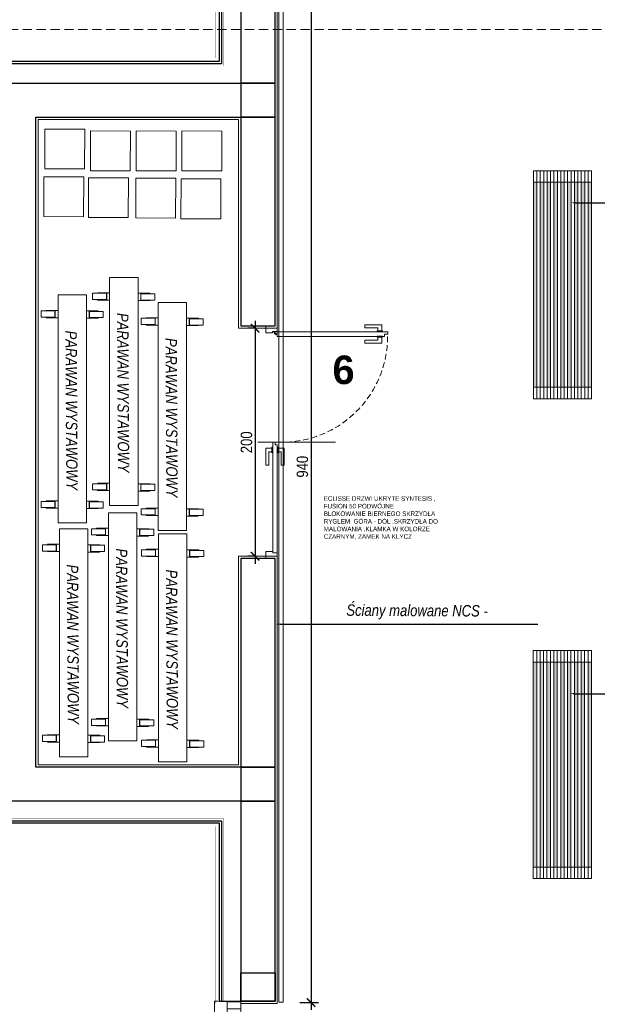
# Model space of a CAD drawing. Header units: millimetres. Extents: x -9038497 to 54128, y -10570064 to 59476.
# Tile 32 of 135: x 30305 to 30812, y 24133 to 24996. Entities that reach past the tile are written whole.
import ezdxf
from ezdxf import colors
from ezdxf.entities.mleader import LeaderData, LeaderLine
from ezdxf.math import Vec2, Vec3

# ---------------------------------------------------------------- set-up
doc = ezdxf.new("R2010")
doc.units = ezdxf.units.MM
doc.header["$LTSCALE"] = 0.8
doc.header["$PDMODE"] = 2
doc.linetypes.add('DASHED', pattern=[19.05, 12.7, -6.35])
doc.linetypes.add('DASHED2', pattern=[9.525, 6.35, -3.175])
for name, color, linetype, lineweight in [('0 proj_meble 25', 42, 'Continuous', 25), ('0 proj_okna', 4, 'Continuous', 0), ('0 proj_symbole elektryczne', 150, 'Continuous', 25), ('0 proj_widok widok widok', 7, 'Continuous', 0), ('ocieplenie', 214, 'Continuous', 13), ('OPIS', 122, 'Continuous', 18), ('SCIANY', 1, 'Continuous', 30), ('tynk', 252, 'Continuous', 5)]:
    doc.layers.add(name, color=color, linetype=linetype, lineweight=lineweight)
doc.layers.add('STOLARKA', color=4, linetype='Continuous')
doc.styles.add('ARIAL_CE', font='arial.ttf', dxfattribs={"height": 15})
doc.styles.get("Standard").update_dxf_attribs({"font": 'g12f13.shx', "width": 0.8, "height": 10})
doc.styles.add('WYMIAR-20', font='ARIALN.TTF', dxfattribs={"height": 4})
doc.styles.add('WYMIAR-50', font='ARIALN.TTF', dxfattribs={"height": 10})
doc.dimstyles.new('SKALA-50', dxfattribs={"dimscale": 5, "dimtxt": 10, "dimasz": 1.5, "dimexe": 1.3, "dimexo": 1.3, "dimgap": 0.5, "dimtad": 1, "dimdec": 1, "dimrnd": 0.5, "dimdsep": 46, "dimtxsty": 'WYMIAR-50', "dimblk": 'ARCHTICK', "dimcen": 1.5, "dimdle": 1.3, "dimadec": 0, "dimazin": 0, "dimtfac": 1, "dimtdec": 1, "dimtix": 1, "dimtmove": 2, "dimatfit": 3, "dimfxl": 2, "dimfxlon": 1, "dimtolj": 1, "dimarcsym": 0})

# ---------------------------------------------------------------- blocks, each defined once
blk = doc.blocks.new('G$C0CCF9696')
at = {"layer": 'STOLARKA', "color": 5, "lineweight": 0}
blk.add_line((100, 30), (0, 30), dxfattribs=at)
for points in [[(68, 59.5), (68, 53.5), (56, 53.5), (56, 59.5)], [(68, 59.5), (68, 53.5), (56, 53.5), (56, 59.5)], [(68, 53.5), (68, 6.5), (56, 6.5), (56, 53.5)], [(68, 53.5), (68, 6.5), (56, 6.5), (56, 53.5)], [(68, 0.5), (68, 6.5), (56, 6.5), (56, 0.5)]]:
    blk.add_lwpolyline(points, close=True, dxfattribs=at)
blk.add_lwpolyline([(76, 0), (79, 0), (79, 60), (76, 60)], dxfattribs=at)
blk.add_lwpolyline([(76, 0), (79, 0), (79, 60), (76, 60)], dxfattribs=at)
blk = doc.blocks.new('_ArchTick')
at = {"color": 0, "linetype": 'ByBlock', "const_width": 0.15}
blk.add_lwpolyline([(-0.5, -0.5), (0.5, 0.5)], dxfattribs=at)
blk = doc.blocks.new('*D2558')
at = {"layer": '0 proj_widok widok widok', "color": 0, "lineweight": -2, "ltscale": 0.8, "transparency": 16777216}
for p, q in [((30511.46, 24732.1), (30511.46, 24519.1)), ((30511.46, 24725.6), (30504.96, 24725.6)), ((30511.46, 24525.6), (30504.96, 24525.6))]:
    blk.add_line(p, q, dxfattribs=at)
at = {"layer": 'Defpoints', "color": 0, "lineweight": 0, "ltscale": 0.8, "transparency": 16777216}
for p in [(30512.81, 24725.6), (30511.46, 24525.6), (30512.81, 24525.6)]:
    blk.add_point(p, dxfattribs=at)
at = {"layer": '0 proj_widok widok widok', "color": 0, "lineweight": -2, "ltscale": 0.8, "transparency": 16777216, "xscale": 7.5, "yscale": 7.5, "zscale": 7.5}
for p, rotation in [((30511.46, 24725.6), 90), ((30511.46, 24525.6), 270)]:
    blk.add_blockref('_ArchTick', p, dxfattribs=dict(at, rotation=rotation))
at = {"layer": '0 proj_widok widok widok', "color": 0, "lineweight": 0, "ltscale": 0.8, "transparency": 16777216, "insert": (30503.86, 24625.6), "char_height": 10, "attachment_point": 5, "rotation": 90, "style": 'WYMIAR-50'}
blk.add_mtext('\\A1;200', dxfattribs=at)
blk = doc.blocks.new('klamka1 rz')
at = {"layer": '0 proj_okna', "lineweight": 0}
for p, q in [((4646.6, 29464.58), (4641.7, 29464.58)), ((4641.7, 29463.88), (4641.7, 29464.58)), ((4641.7, 29463.88), (4646.6, 29463.88)), ((4642.4, 29458.58), (4642.4, 29463.88)), ((4645.9, 29461.08), (4645.9, 29463.88)), ((4657.4, 29461.08), (4645.9, 29461.08)), ((4646.6, 29463.88), (4646.6, 29464.58)), ((4657.4, 29458.58), (4657.4, 29461.08)), ((4642.4, 29458.58), (4657.4, 29458.58))]:
    blk.add_line(p, q, dxfattribs=at)
blk = doc.blocks.new('*D2420')
at = {"layer": '0 proj_widok widok widok', "color": 0, "lineweight": -2, "ltscale": 0.8, "transparency": 16777216}
for p, q in [((30550.55, 25074.17), (30567.05, 25074.17)), ((30560.55, 25080.67), (30560.55, 24127.67)), ((30550.55, 24134.17), (30567.05, 24134.17))]:
    blk.add_line(p, q, dxfattribs=at)
at = {"layer": 'Defpoints', "color": 0, "lineweight": 0, "ltscale": 0.8, "transparency": 16777216}
for p in [(30540.04, 25074.17), (30540.04, 24134.17), (30560.55, 24134.17)]:
    blk.add_point(p, dxfattribs=at)
at = {"layer": '0 proj_widok widok widok', "color": 0, "lineweight": -2, "ltscale": 0.8, "transparency": 16777216, "xscale": 7.5, "yscale": 7.5, "zscale": 7.5}
for p, rotation in [((30560.55, 25074.17), 90), ((30560.55, 24134.17), 270)]:
    blk.add_blockref('_ArchTick', p, dxfattribs=dict(at, rotation=rotation))
at = {"layer": '0 proj_widok widok widok', "color": 0, "lineweight": 0, "ltscale": 0.8, "transparency": 16777216, "insert": (30552.95, 24604.17), "char_height": 10, "attachment_point": 5, "rotation": 90, "style": 'WYMIAR-50'}
blk.add_mtext('\\A1;940', dxfattribs=at)

msp = doc.modelspace()

# ---------------------------------------------------------------- hatches: boundary and pattern name
at = {"layer": '0 proj_widok widok widok', "lineweight": 0, "true_color": 0xf8991e, "transparency": 33554687}
h = msp.add_hatch(color=30, dxfattribs=at)
h.dxf.hatch_style = 1
h.paths.add_polyline_path([(30803.72, 24673.84), (30806.72, 24673.84), (30806.72, 24853.84), (30803.72, 24853.84)])
h.paths.add_polyline_path([(30800.72, 24853.84), (30797.72, 24853.84), (30797.72, 24673.84), (30800.72, 24673.84)])
h.paths.add_polyline_path([(30794.72, 24853.84), (30791.72, 24853.84), (30791.72, 24673.84), (30794.72, 24673.84)])
h.paths.add_polyline_path([(30785.72, 24673.84), (30788.72, 24673.84), (30788.72, 24853.84), (30785.72, 24853.84)])
h.paths.add_polyline_path([(30779.72, 24673.84), (30782.72, 24673.84), (30782.72, 24853.84), (30779.72, 24853.84)])
h.paths.add_polyline_path([(30776.72, 24853.84), (30773.72, 24853.84), (30773.72, 24673.84), (30776.72, 24673.84)])
h.paths.add_polyline_path([(30770.72, 24853.84), (30767.72, 24853.84), (30767.72, 24673.84), (30770.72, 24673.84)])
h.paths.add_polyline_path([(30761.72, 24673.84), (30764.72, 24673.84), (30764.72, 24853.84), (30761.72, 24853.84)])
h.paths.add_polyline_path([(30758.72, 24853.84), (30755.72, 24853.84), (30755.72, 24673.84), (30758.72, 24673.84)])
h = msp.add_hatch(color=30, dxfattribs=at)
h.dxf.hatch_style = 1
h.paths.add_polyline_path([(30803.6, 24252.84), (30806.6, 24252.84), (30806.6, 24432.84), (30803.6, 24432.84)])
h.paths.add_polyline_path([(30800.6, 24432.84), (30797.6, 24432.84), (30797.6, 24252.84), (30800.6, 24252.84)])
h.paths.add_polyline_path([(30794.6, 24432.84), (30791.6, 24432.84), (30791.6, 24252.84), (30794.6, 24252.84)])
h.paths.add_polyline_path([(30785.6, 24252.84), (30788.6, 24252.84), (30788.6, 24432.84), (30785.6, 24432.84)])
h.paths.add_polyline_path([(30779.6, 24252.84), (30782.6, 24252.84), (30782.6, 24432.84), (30779.6, 24432.84)])
h.paths.add_polyline_path([(30776.6, 24432.84), (30773.6, 24432.84), (30773.6, 24252.84), (30776.6, 24252.84)])
h.paths.add_polyline_path([(30770.6, 24432.84), (30767.6, 24432.84), (30767.6, 24252.84), (30770.6, 24252.84)])
h.paths.add_polyline_path([(30761.6, 24252.84), (30764.6, 24252.84), (30764.6, 24432.84), (30761.6, 24432.84)])
h.paths.add_polyline_path([(30758.6, 24432.84), (30755.6, 24432.84), (30755.6, 24252.84), (30758.6, 24252.84)])

# ---------------------------------------------------------------- linework, layer by layer
at = {"layer": '0 proj_meble 25', "lineweight": 18}
for p, q in [((30326.8, 24865.41), (30326.87, 24900.41)), ((30326.87, 24900.41), (30361.87, 24900.34)), ((30361.87, 24900.34), (30361.8, 24865.34)), ((30366.9, 24863.67), (30366.98, 24898.67)), ((30366.98, 24898.67), (30401.98, 24898.59)), ((30401.98, 24898.59), (30401.9, 24863.59)), ((30407.01, 24863.67), (30407.09, 24898.67)), ((30407.09, 24898.67), (30442.09, 24898.59)), ((30442.09, 24898.59), (30442.01, 24863.59)), ((30447.11, 24863.67), (30447.19, 24898.67)), ((30447.19, 24898.67), (30482.19, 24898.59)), ((30482.19, 24898.59), (30482.11, 24863.59)), ((30361.8, 24865.34), (30326.8, 24865.41)), ((30325.92, 24823.59), (30326, 24858.59)), ((30326, 24858.59), (30361, 24858.51)), ((30361, 24858.51), (30360.92, 24823.51)), ((30365.16, 24822.71), (30365.24, 24857.71)), ((30365.24, 24857.71), (30400.24, 24857.64)), ((30401.9, 24863.59), (30366.9, 24863.67)), ((30400.24, 24857.64), (30400.16, 24822.64)), ((30406.63, 24822.37), (30406.71, 24857.37)), ((30406.71, 24857.37), (30441.71, 24857.29)), ((30442.01, 24863.59), (30407.01, 24863.67)), ((30441.71, 24857.29), (30441.63, 24822.29)), ((30446.36, 24821.67), (30446.44, 24856.67)), ((30446.44, 24856.67), (30481.44, 24856.59)), ((30482.11, 24863.59), (30447.11, 24863.67)), ((30481.44, 24856.59), (30481.36, 24821.59)), ((30755.72, 24863.84), (30806.72, 24863.84)), ((30755.72, 24863.84), (30755.72, 24663.84)), ((30758.72, 24863.84), (30758.72, 24663.84)), ((30761.72, 24863.84), (30761.72, 24663.84)), ((30764.72, 24863.84), (30764.72, 24663.84)), ((30767.72, 24863.84), (30767.72, 24663.84)), ((30770.72, 24863.84), (30770.72, 24663.84)), ((30773.72, 24863.84), (30773.72, 24663.84)), ((30776.72, 24863.84), (30776.72, 24663.84)), ((30779.72, 24863.84), (30779.72, 24663.84)), ((30782.72, 24863.84), (30782.72, 24663.84)), ((30785.72, 24863.84), (30785.72, 24663.84)), ((30788.72, 24863.84), (30788.72, 24663.84)), ((30791.72, 24863.84), (30791.72, 24663.84)), ((30794.72, 24863.84), (30794.72, 24663.84)), ((30797.72, 24863.84), (30797.72, 24663.84)), ((30800.72, 24863.84), (30800.72, 24663.84)), ((30803.72, 24863.84), (30803.72, 24663.84)), ((30806.72, 24863.84), (30806.72, 24663.84)), ((30755.72, 24853.84), (30806.72, 24853.84)), ((30360.92, 24823.51), (30325.92, 24823.59)), ((30400.16, 24822.64), (30365.16, 24822.71)), ((30441.63, 24822.29), (30406.63, 24822.37)), ((30481.36, 24821.59), (30446.36, 24821.67)), ((30806.72, 24673.84), (30755.72, 24673.84)), ((30806.72, 24663.84), (30755.72, 24663.84)), ((30755.6, 24442.84), (30806.6, 24442.84)), ((30755.6, 24442.84), (30755.6, 24242.84)), ((30758.6, 24442.84), (30758.6, 24242.84)), ((30761.6, 24442.84), (30761.6, 24242.84)), ((30764.6, 24442.84), (30764.6, 24242.84)), ((30767.6, 24442.84), (30767.6, 24242.84)), ((30770.6, 24442.84), (30770.6, 24242.84)), ((30773.6, 24442.84), (30773.6, 24242.84)), ((30776.6, 24442.84), (30776.6, 24242.84)), ((30779.6, 24442.84), (30779.6, 24242.84)), ((30782.6, 24442.84), (30782.6, 24242.84)), ((30785.6, 24442.84), (30785.6, 24242.84)), ((30788.6, 24442.84), (30788.6, 24242.84)), ((30791.6, 24442.84), (30791.6, 24242.84)), ((30794.6, 24442.84), (30794.6, 24242.84)), ((30797.6, 24442.84), (30797.6, 24242.84)), ((30800.6, 24442.84), (30800.6, 24242.84)), ((30803.6, 24442.84), (30803.6, 24242.84)), ((30806.6, 24442.84), (30806.6, 24242.84)), ((30755.6, 24432.84), (30806.6, 24432.84)), ((30806.6, 24252.84), (30755.6, 24252.84)), ((30806.6, 24242.84), (30755.6, 24242.84))]:
    msp.add_line(p, q, dxfattribs=at)
at = {"layer": '0 proj_okna', "lineweight": 0}
for p, q in [((30520.72, 24721.67), (30520.72, 24727.68)), ((30530.72, 24722.67), (30530.72, 24730.67)), ((30530.72, 24725.67), (30520.72, 24725.67)), ((30526.72, 24721.67), (30520.72, 24721.67)), ((30530.72, 24722.67), (30526.72, 24722.67)), ((30526.72, 24722.67), (30526.72, 24721.67)), ((30530.78, 24718.54), (30530.78, 24722.54)), ((30530.78, 24722.54), (30627.78, 24722.54)), ((30530.78, 24718.54), (30624.98, 24718.54)), ((30627.78, 24720.56), (30624.98, 24720.56)), ((30624.98, 24720.56), (30624.98, 24718.54)), ((30627.78, 24720.56), (30627.78, 24722.54)), ((30581.94, 24625.76), (30513.88, 24625.76)), ((30526.84, 24625.76), (30528.93, 24625.76)), ((30526.84, 24528.76), (30526.84, 24625.76)), ((30528.93, 24625.76), (30528.93, 24623.36)), ((30528.93, 24623.36), (30530.84, 24623.36)), ((30530.84, 24528.76), (30530.84, 24623.36)), ((30520.86, 24529.73), (30520.86, 24523.68)), ((30526.86, 24529.73), (30520.86, 24529.73)), ((30526.84, 24528.76), (30530.84, 24528.76)), ((30526.86, 24528.73), (30526.86, 24529.73)), ((30530.86, 24528.73), (30526.86, 24528.73)), ((30530.86, 24528.73), (30530.86, 24520.73)), ((30530.86, 24525.73), (30520.86, 24525.73)), ((30530.86, 24525.73), (30520.86, 24525.73))]:
    msp.add_line(p, q, dxfattribs=at)
for radius in [2.71, 2]:
    msp.add_arc((30530.72, 24722.67), radius, 180, 270, dxfattribs=at)
at = {"layer": '0 proj_okna', "linetype": 'DASHED2', "lineweight": 0}
msp.add_arc((30534.88, 24718.41), 92.79, 267.44988, 0.08139, dxfattribs=at)
at = {"layer": '0 proj_widok widok widok', "lineweight": 0}
for p, q in [((30532.15, 25074.21), (30532.15, 24134.67)), ((30536.15, 24134.63), (30536.15, 25074.21)), ((30383.77, 24770.28), (30408.77, 24770.28)), ((30383.77, 24570.28), (30383.77, 24770.28)), ((30408.77, 24770.28), (30408.77, 24570.28)), ((30338.49, 24754.82), (30363.49, 24754.82)), ((30338.49, 24554.82), (30338.49, 24754.82)), ((30363.49, 24754.82), (30363.49, 24554.82)), ((30381.03, 24756.33), (30368.86, 24756.33)), ((30368.86, 24756.33), (30368.86, 24750.86)), ((30373.33, 24756.41), (30373.33, 24756.81)), ((30373.33, 24756.81), (30383.77, 24756.81)), ((30381.24, 24756.41), (30373.33, 24756.41)), ((30381.03, 24750.86), (30381.03, 24756.33)), ((30381.24, 24750.74), (30381.24, 24756.41)), ((30419.08, 24756.36), (30408.77, 24756.36)), ((30419.1, 24755.99), (30411.05, 24755.99)), ((30411.05, 24755.99), (30411.05, 24750.32)), ((30423.44, 24755.87), (30411.27, 24755.87)), ((30411.27, 24755.87), (30411.27, 24750.4)), ((30419.08, 24755.99), (30419.08, 24756.36)), ((30423.44, 24750.4), (30423.44, 24755.87)), ((30368.86, 24750.86), (30381.03, 24750.86)), ((30373.19, 24750.74), (30381.24, 24750.74)), ((30373.21, 24750.74), (30373.21, 24750.37)), ((30373.21, 24750.37), (30383.77, 24750.37)), ((30418.96, 24749.93), (30408.77, 24749.93)), ((30411.05, 24750.32), (30418.96, 24750.32)), ((30411.27, 24750.4), (30423.44, 24750.4)), ((30418.96, 24750.32), (30418.96, 24749.93)), ((30426.32, 24748.33), (30451.32, 24748.33)), ((30426.32, 24548.33), (30426.32, 24748.33)), ((30451.32, 24748.33), (30451.32, 24548.33)), ((30335.74, 24740.87), (30323.58, 24740.87)), ((30323.58, 24740.87), (30323.58, 24735.4)), ((30328.05, 24740.96), (30328.05, 24741.35)), ((30328.05, 24741.35), (30338.49, 24741.35)), ((30335.96, 24740.96), (30328.05, 24740.96)), ((30335.74, 24735.4), (30335.74, 24740.87)), ((30335.96, 24735.28), (30335.96, 24740.96)), ((30373.8, 24740.91), (30363.49, 24740.91)), ((30373.82, 24740.53), (30365.77, 24740.53)), ((30365.77, 24740.53), (30365.77, 24734.86)), ((30378.15, 24740.41), (30365.99, 24740.41)), ((30365.99, 24740.41), (30365.99, 24734.95)), ((30373.8, 24740.53), (30373.8, 24740.91)), ((30378.15, 24734.95), (30378.15, 24740.41)), ((30323.58, 24735.4), (30335.74, 24735.4)), ((30327.91, 24735.28), (30335.96, 24735.28)), ((30327.93, 24735.28), (30327.93, 24734.91)), ((30327.93, 24734.91), (30338.49, 24734.91)), ((30373.68, 24734.47), (30363.49, 24734.47)), ((30365.77, 24734.86), (30373.68, 24734.86)), ((30365.99, 24734.95), (30378.15, 24734.95)), ((30373.68, 24734.86), (30373.68, 24734.47)), ((30423.57, 24734.38), (30411.4, 24734.38)), ((30411.4, 24734.38), (30411.4, 24728.91)), ((30411.4, 24728.91), (30423.57, 24728.91)), ((30415.74, 24728.8), (30423.79, 24728.8)), ((30415.75, 24728.79), (30415.75, 24728.42)), ((30415.75, 24728.42), (30426.32, 24728.42)), ((30415.87, 24734.47), (30415.87, 24734.86)), ((30415.87, 24734.86), (30426.32, 24734.86)), ((30423.79, 24734.47), (30415.87, 24734.47)), ((30423.57, 24728.91), (30423.57, 24734.38)), ((30423.79, 24728.8), (30423.79, 24734.47)), ((30461.62, 24734.42), (30451.32, 24734.42)), ((30461.51, 24727.98), (30451.32, 24727.98)), ((30461.64, 24734.04), (30453.59, 24734.04)), ((30453.59, 24734.04), (30453.59, 24728.37)), ((30453.59, 24728.37), (30461.51, 24728.37)), ((30465.98, 24733.93), (30453.81, 24733.93)), ((30453.81, 24733.93), (30453.81, 24728.46)), ((30453.81, 24728.46), (30465.98, 24728.46)), ((30461.51, 24728.37), (30461.51, 24727.98)), ((30461.62, 24734.05), (30461.62, 24734.42)), ((30465.98, 24728.46), (30465.98, 24733.93)), ((30381.03, 24589.26), (30368.86, 24589.26)), ((30368.86, 24589.26), (30368.86, 24583.79)), ((30373.33, 24589.35), (30373.33, 24589.74)), ((30373.33, 24589.74), (30383.77, 24589.74)), ((30381.24, 24589.35), (30373.33, 24589.35)), ((30381.03, 24583.79), (30381.03, 24589.26)), ((30381.24, 24583.67), (30381.24, 24589.35)), ((30419.08, 24589.3), (30408.77, 24589.3)), ((30419.1, 24588.92), (30411.05, 24588.92)), ((30411.05, 24588.92), (30411.05, 24583.25)), ((30423.44, 24588.8), (30411.27, 24588.8)), ((30411.27, 24588.8), (30411.27, 24583.34)), ((30419.08, 24588.92), (30419.08, 24589.3)), ((30423.44, 24583.34), (30423.44, 24588.8)), ((30368.86, 24583.79), (30381.03, 24583.79)), ((30373.19, 24583.67), (30381.24, 24583.67)), ((30373.21, 24583.67), (30373.21, 24583.3)), ((30373.21, 24583.3), (30383.77, 24583.3)), ((30418.96, 24582.86), (30408.77, 24582.86)), ((30411.05, 24583.25), (30418.96, 24583.25)), ((30411.27, 24583.34), (30423.44, 24583.34)), ((30418.96, 24583.25), (30418.96, 24582.86)), ((30335.74, 24573.8), (30323.58, 24573.8)), ((30323.58, 24573.8), (30323.58, 24568.33)), ((30328.05, 24573.89), (30328.05, 24574.28)), ((30328.05, 24574.28), (30338.49, 24574.28)), ((30335.96, 24573.89), (30328.05, 24573.89)), ((30335.74, 24568.33), (30335.74, 24573.8)), ((30335.96, 24568.22), (30335.96, 24573.89)), ((30373.8, 24573.84), (30363.49, 24573.84)), ((30373.82, 24573.46), (30365.77, 24573.46)), ((30365.77, 24573.46), (30365.77, 24567.79)), ((30378.15, 24573.35), (30365.99, 24573.35)), ((30365.99, 24573.35), (30365.99, 24567.88)), ((30373.8, 24573.47), (30373.8, 24573.84)), ((30378.15, 24567.88), (30378.15, 24573.35)), ((30323.58, 24568.33), (30335.74, 24568.33)), ((30327.91, 24568.22), (30335.96, 24568.22)), ((30327.93, 24568.21), (30327.93, 24567.84)), ((30327.93, 24567.84), (30338.49, 24567.84)), ((30373.68, 24567.4), (30363.49, 24567.4)), ((30365.77, 24567.79), (30373.68, 24567.79)), ((30365.99, 24567.88), (30378.15, 24567.88)), ((30373.68, 24567.79), (30373.68, 24567.4)), ((30382.77, 24563.73), (30407.77, 24563.73)), ((30382.77, 24363.73), (30382.77, 24563.73)), ((30408.77, 24570.28), (30383.77, 24570.28)), ((30407.77, 24563.73), (30407.77, 24363.73)), ((30423.57, 24567.31), (30411.4, 24567.31)), ((30411.4, 24567.31), (30411.4, 24561.84)), ((30415.87, 24567.4), (30415.87, 24567.79)), ((30415.87, 24567.79), (30426.32, 24567.79)), ((30423.79, 24567.4), (30415.87, 24567.4)), ((30423.57, 24561.84), (30423.57, 24567.31)), ((30423.79, 24561.73), (30423.79, 24567.4)), ((30461.62, 24567.35), (30451.32, 24567.35)), ((30461.64, 24566.97), (30453.59, 24566.97)), ((30453.59, 24566.97), (30453.59, 24561.3)), ((30465.98, 24566.86), (30453.81, 24566.86)), ((30453.81, 24566.86), (30453.81, 24561.39)), ((30461.62, 24566.98), (30461.62, 24567.35)), ((30465.98, 24561.39), (30465.98, 24566.86)), ((30363.49, 24554.82), (30338.49, 24554.82)), ((30411.4, 24561.84), (30423.57, 24561.84)), ((30415.74, 24561.73), (30423.79, 24561.73)), ((30415.75, 24561.72), (30415.75, 24561.35)), ((30415.75, 24561.35), (30426.32, 24561.35)), ((30461.51, 24560.91), (30451.32, 24560.91)), ((30453.59, 24561.3), (30461.51, 24561.3)), ((30453.81, 24561.39), (30465.98, 24561.39)), ((30461.51, 24561.3), (30461.51, 24560.91)), ((30339.7, 24549.64), (30364.7, 24549.64)), ((30339.7, 24349.64), (30339.7, 24549.64)), ((30364.7, 24549.64), (30364.7, 24349.64)), ((30380.02, 24549.78), (30367.85, 24549.78)), ((30367.85, 24549.78), (30367.85, 24544.31)), ((30372.32, 24549.86), (30372.32, 24550.26)), ((30372.32, 24550.26), (30382.77, 24550.26)), ((30380.24, 24549.86), (30372.32, 24549.86)), ((30380.02, 24544.31), (30380.02, 24549.78)), ((30380.24, 24544.19), (30380.24, 24549.86)), ((30418.08, 24549.82), (30407.77, 24549.82)), ((30418.09, 24549.44), (30410.04, 24549.44)), ((30410.04, 24549.44), (30410.04, 24543.77)), ((30422.43, 24549.32), (30410.26, 24549.32)), ((30410.26, 24549.32), (30410.26, 24543.85)), ((30418.08, 24549.44), (30418.08, 24549.82)), ((30422.43, 24543.85), (30422.43, 24549.32)), ((30451.32, 24548.33), (30426.32, 24548.33)), ((30367.85, 24544.31), (30380.02, 24544.31)), ((30372.19, 24544.19), (30380.24, 24544.19)), ((30372.21, 24544.19), (30372.21, 24543.82)), ((30372.21, 24543.82), (30382.77, 24543.82)), ((30417.96, 24543.38), (30407.77, 24543.38)), ((30410.04, 24543.77), (30417.96, 24543.77)), ((30410.26, 24543.85), (30422.43, 24543.85)), ((30417.96, 24543.77), (30417.96, 24543.38)), ((30426.63, 24545.24), (30451.63, 24545.24)), ((30426.63, 24345.24), (30426.63, 24545.24)), ((30451.63, 24545.24), (30451.63, 24345.24)), ((30336.95, 24535.69), (30324.78, 24535.69)), ((30324.78, 24535.69), (30324.78, 24530.23)), ((30324.78, 24530.23), (30336.95, 24530.23)), ((30329.12, 24530.11), (30337.17, 24530.11)), ((30329.14, 24530.11), (30329.14, 24529.73)), ((30329.14, 24529.73), (30339.7, 24529.73)), ((30329.26, 24535.78), (30329.26, 24536.17)), ((30329.26, 24536.17), (30339.7, 24536.17)), ((30337.17, 24535.78), (30329.26, 24535.78)), ((30336.95, 24530.23), (30336.95, 24535.69)), ((30337.17, 24530.11), (30337.17, 24535.78)), ((30375.01, 24535.73), (30364.7, 24535.73)), ((30374.89, 24529.29), (30364.7, 24529.29)), ((30375.03, 24535.36), (30366.98, 24535.36)), ((30366.98, 24535.36), (30366.98, 24529.68)), ((30366.98, 24529.68), (30374.89, 24529.68)), ((30379.36, 24535.24), (30367.19, 24535.24)), ((30367.19, 24535.24), (30367.19, 24529.77)), ((30367.19, 24529.77), (30379.36, 24529.77)), ((30374.89, 24529.68), (30374.89, 24529.29)), ((30375.01, 24535.36), (30375.01, 24535.73)), ((30379.36, 24529.77), (30379.36, 24535.24)), ((30423.88, 24531.29), (30411.71, 24531.29)), ((30411.71, 24531.29), (30411.71, 24525.82)), ((30416.19, 24531.37), (30416.19, 24531.77)), ((30416.19, 24531.77), (30426.63, 24531.77)), ((30424.1, 24531.37), (30416.19, 24531.37)), ((30423.88, 24525.82), (30423.88, 24531.29)), ((30424.1, 24525.7), (30424.1, 24531.37)), ((30461.94, 24531.32), (30451.63, 24531.32)), ((30461.96, 24530.95), (30453.91, 24530.95)), ((30453.91, 24530.95), (30453.91, 24525.28)), ((30466.29, 24530.83), (30454.12, 24530.83)), ((30454.12, 24530.83), (30454.12, 24525.36)), ((30461.94, 24530.95), (30461.94, 24531.32)), ((30466.29, 24525.36), (30466.29, 24530.83)), ((30411.71, 24525.82), (30423.88, 24525.82)), ((30416.05, 24525.7), (30424.1, 24525.7)), ((30416.07, 24525.7), (30416.07, 24525.33)), ((30416.07, 24525.33), (30426.63, 24525.33)), ((30461.82, 24524.89), (30451.63, 24524.89)), ((30453.91, 24525.28), (30461.82, 24525.28)), ((30454.12, 24525.36), (30466.29, 24525.36)), ((30461.82, 24525.28), (30461.82, 24524.89)), ((30380.02, 24382.71), (30367.85, 24382.71)), ((30367.85, 24382.71), (30367.85, 24377.24)), ((30372.32, 24382.8), (30372.32, 24383.19)), ((30372.32, 24383.19), (30382.77, 24383.19)), ((30380.24, 24382.8), (30372.32, 24382.8)), ((30380.02, 24377.24), (30380.02, 24382.71)), ((30380.24, 24377.12), (30380.24, 24382.8)), ((30418.08, 24382.75), (30407.77, 24382.75)), ((30418.09, 24382.37), (30410.04, 24382.37)), ((30410.04, 24382.37), (30410.04, 24376.7)), ((30422.43, 24382.25), (30410.26, 24382.25)), ((30410.26, 24382.25), (30410.26, 24376.79)), ((30418.08, 24382.37), (30418.08, 24382.75)), ((30422.43, 24376.79), (30422.43, 24382.25)), ((30367.85, 24377.24), (30380.02, 24377.24)), ((30372.19, 24377.12), (30380.24, 24377.12)), ((30372.21, 24377.12), (30372.21, 24376.75)), ((30372.21, 24376.75), (30382.77, 24376.75)), ((30417.96, 24376.31), (30407.77, 24376.31)), ((30410.04, 24376.7), (30417.96, 24376.7)), ((30410.26, 24376.79), (30422.43, 24376.79)), ((30417.96, 24376.7), (30417.96, 24376.31)), ((30336.95, 24368.63), (30324.78, 24368.63)), ((30324.78, 24368.63), (30324.78, 24363.16)), ((30329.26, 24368.71), (30329.26, 24369.1)), ((30329.26, 24369.1), (30339.7, 24369.1)), ((30337.17, 24368.71), (30329.26, 24368.71)), ((30336.95, 24363.16), (30336.95, 24368.63)), ((30337.17, 24363.04), (30337.17, 24368.71)), ((30375.01, 24368.66), (30364.7, 24368.66)), ((30375.03, 24368.29), (30366.98, 24368.29)), ((30366.98, 24368.29), (30366.98, 24362.61)), ((30379.36, 24368.17), (30367.19, 24368.17)), ((30367.19, 24368.17), (30367.19, 24362.7)), ((30375.01, 24368.29), (30375.01, 24368.66)), ((30379.36, 24362.7), (30379.36, 24368.17)), ((30423.88, 24364.22), (30411.71, 24364.22)), ((30411.71, 24364.22), (30411.71, 24358.75)), ((30416.19, 24364.31), (30416.19, 24364.7)), ((30416.19, 24364.7), (30426.63, 24364.7)), ((30424.1, 24364.31), (30416.19, 24364.31)), ((30423.88, 24358.75), (30423.88, 24364.22)), ((30424.1, 24358.63), (30424.1, 24364.31)), ((30461.94, 24364.26), (30451.63, 24364.26)), ((30461.94, 24363.88), (30461.94, 24364.26)), ((30324.78, 24363.16), (30336.95, 24363.16)), ((30329.12, 24363.04), (30337.17, 24363.04)), ((30329.14, 24363.04), (30329.14, 24362.66)), ((30329.14, 24362.66), (30339.7, 24362.66)), ((30374.89, 24362.22), (30364.7, 24362.22)), ((30366.98, 24362.61), (30374.89, 24362.61)), ((30367.19, 24362.7), (30379.36, 24362.7)), ((30374.89, 24362.61), (30374.89, 24362.22)), ((30407.77, 24363.73), (30382.77, 24363.73)), ((30411.71, 24358.75), (30423.88, 24358.75)), ((30416.05, 24358.63), (30424.1, 24358.63)), ((30416.07, 24358.63), (30416.07, 24358.26)), ((30416.07, 24358.26), (30426.63, 24358.26)), ((30461.82, 24357.82), (30451.63, 24357.82)), ((30461.96, 24363.88), (30453.91, 24363.88)), ((30453.91, 24363.88), (30453.91, 24358.21)), ((30453.91, 24358.21), (30461.82, 24358.21)), ((30466.29, 24363.76), (30454.12, 24363.76)), ((30454.12, 24363.76), (30454.12, 24358.3)), ((30454.12, 24358.3), (30466.29, 24358.3)), ((30461.82, 24358.21), (30461.82, 24357.82)), ((30466.29, 24358.3), (30466.29, 24363.76)), ((30364.7, 24349.64), (30339.7, 24349.64)), ((30451.63, 24345.24), (30426.63, 24345.24)), ((30532.15, 24134.63), (30536.15, 24134.63))]:
    msp.add_line(p, q, dxfattribs=at)
at = {"layer": '0 proj_widok widok widok', "linetype": 'DASHED', "lineweight": 0, "ltscale": 0.8}
msp.add_line((30173.35, 24987.66), (31063.96, 24987.66), dxfattribs=at)
at = {"layer": 'ocieplenie', "lineweight": 0, "ltscale": 40, "const_width": 0.1}
msp.add_lwpolyline([(30498.89, 25298.69), (30476.92, 25298.69), (30476.92, 24962.68), (30266.89, 24962.68), (30266.89, 24781.18), (30266.89, 24288.68), (30476.92, 24288.68), (30476.92, 24133.27), (30486.89, 24133.27)], dxfattribs=at)
at = {"layer": 'ocieplenie', "lineweight": -3, "ltscale": 40}
for points in [[(30498.89, 25296.69), (30479.92, 25296.69), (30479.92, 24959.68), (30269.89, 24959.68), (30269.89, 24781.18), (30269.89, 24291.68), (30479.92, 24291.68), (30479.92, 24135.27), (30498.89, 24135.27)], [(30498.89, 25296.69), (30481.92, 25296.69), (30481.92, 24957.68), (30271.89, 24957.68), (30271.89, 24781.18), (30271.89, 24293.68), (30481.92, 24293.68), (30481.92, 24135.27), (30498.89, 24135.27)]]:
    msp.add_lwpolyline(points, dxfattribs=at)
at = {"layer": 'ocieplenie', "lineweight": -3, "ltscale": 40, "const_width": 0.2}
msp.add_lwpolyline([(30498.89, 25296.69), (30483.92, 25296.69), (30483.92, 24955.68), (30273.89, 24955.68), (30273.89, 24781.18), (30273.89, 24295.68), (30483.92, 24295.68), (30483.92, 24135.27), (30498.89, 24135.27)], dxfattribs=at)
at = {"layer": 'SCIANY', "ltscale": 40}
for p, q in [((30498.89, 25296.68), (30498.89, 24940.68)), ((30528.89, 24940.68), (30528.89, 25296.68)), ((30288.89, 24940.68), (30498.89, 24940.68)), ((30528.89, 24940.68), (30498.89, 24940.68)), ((30498.89, 24940.68), (30498.89, 24910.68)), ((30498.89, 24940.68), (30528.89, 24940.68)), ((30528.89, 24910.68), (30528.89, 24940.68)), ((30318.89, 24340.68), (30318.89, 24910.68)), ((30318.89, 24910.68), (30498.89, 24910.68)), ((30498.89, 24910.68), (30528.89, 24910.68)), ((30528.89, 24910.68), (30498.89, 24910.68)), ((30498.89, 24910.68), (30498.89, 24845.68)), ((30528.89, 24727.68), (30528.89, 24910.68)), ((30498.89, 24845.68), (30498.89, 24845.68)), ((30498.89, 24845.68), (30498.89, 24815.68)), ((30498.89, 24815.68), (30498.89, 24815.68)), ((30498.89, 24815.68), (30498.89, 24727.68)), ((30498.89, 24727.68), (30528.89, 24727.68)), ((30528.89, 24523.68), (30498.89, 24523.68)), ((30498.89, 24523.68), (30498.89, 24435.68)), ((30528.89, 24340.68), (30528.89, 24523.68)), ((30498.89, 24435.68), (30498.89, 24435.68)), ((30498.89, 24435.68), (30498.89, 24405.68)), ((30498.89, 24405.68), (30498.89, 24340.68)), ((30498.89, 24405.68), (30498.89, 24405.68)), ((30498.89, 24340.68), (30318.89, 24340.68)), ((30528.89, 24340.68), (30498.89, 24340.68)), ((30498.89, 24340.68), (30498.89, 24310.68)), ((30498.89, 24340.68), (30528.89, 24340.68)), ((30528.89, 24310.68), (30528.89, 24340.68)), ((30498.89, 24310.68), (30288.89, 24310.68)), ((30498.89, 24310.68), (30528.89, 24310.68)), ((30528.89, 24310.68), (30498.89, 24310.68)), ((30498.89, 24310.68), (30498.89, 24135.27)), ((30528.89, 24135.27), (30528.89, 24310.68)), ((30498.89, 24135.27), (30498.89, 24160.27)), ((30498.89, 24160.27), (30528.89, 24160.27)), ((30528.89, 24160.27), (30528.89, 24135.27)), ((30498.89, 24135.27), (30528.89, 24135.27)), ((30528.89, 24135.27), (30498.89, 24135.27))]:
    msp.add_line(p, q, dxfattribs=at)
at = {"layer": 'tynk', "lineweight": 0, "ltscale": 40}
for p, q in [((30530.89, 25298.68), (30530.89, 24725.68)), ((30496.89, 24908.68), (30320.89, 24908.68)), ((30320.89, 24908.68), (30320.89, 24470.18)), ((30496.89, 24813.68), (30496.89, 24908.68)), ((30496.89, 24725.68), (30496.89, 24813.68)), ((30496.89, 24813.68), (30496.89, 24813.68)), ((30530.89, 24725.68), (30496.89, 24725.68)), ((30496.89, 24342.68), (30496.89, 24525.68)), ((30496.89, 24525.68), (30530.89, 24525.68)), ((30530.89, 24525.68), (30530.89, 24133.27)), ((30320.89, 24470.18), (30320.89, 24437.68)), ((30320.89, 24437.68), (30320.89, 24437.68)), ((30320.89, 24437.68), (30320.89, 24342.68)), ((30320.89, 24342.68), (30496.89, 24342.68))]:
    msp.add_line(p, q, dxfattribs=at)
msp.add_lwpolyline([(30530.89, 24133.53), (30530.89, 24133.27), (30498.89, 24133.27)], dxfattribs=at)

# ---------------------------------------------------------------- block references
at = {"color": 1, "lineweight": 0, "ltscale": 40, "xscale": -1}
msp.add_blockref('G$C0CCF9696', (30554.89, 24075.27), dxfattribs=at)
at = {"layer": '0 proj_okna', "lineweight": 0}
for p, rotation in [((35265.01, 54187.12), 179.9999999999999), ((1062.26, 29262.99), 270.0000000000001)]:
    msp.add_blockref('klamka1 rz', p, dxfattribs=dict(at, rotation=rotation))
at = {"layer": '0 proj_okna', "lineweight": 0, "xscale": -1}
for p, rotation in [((35265.01, -4746.03), 359.9999999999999), ((59995.42, 29262.99), 90)]:
    msp.add_blockref('klamka1 rz', p, dxfattribs=dict(at, rotation=rotation))

# ---------------------------------------------------------------- texts
at = {"layer": '0 proj_symbole elektryczne', "char_height": 10, "style": 'WYMIAR-50'}
for s, insert, attachment_point, rotation in [('{\\fArial Narrow|b0|i1|c238|p34;PARAWAN WYSTAWOWY}', (30401.03, 24599.08), 3, 270.33403), ('{\\fArial Narrow|b0|i1|c238|p34;PARAWAN WYSTAWOWY}', (30355.75, 24583.62), 3, 270.33403), ('{\\fArial Narrow|b0|i1|c238|p34;PARAWAN WYSTAWOWY}', (30443.57, 24577.14), 3, 270.33403), ('{\\fArial Narrow|b0|i1|c238|p34;PARAWAN WYSTAWOWY}', (30400.03, 24392.53), 3, 270.33403), ('{\\fArial Narrow|b0|i1|c238|p34;PARAWAN WYSTAWOWY}', (30356.96, 24378.45), 3, 270.33403), ('{\\fArial Narrow|b0|i1|c238|p34;PARAWAN WYSTAWOWY}', (30443.89, 24374.04), 3, 270.33403), ('{\\fArial Narrow|b0|i1|c238|p34;Ściany malowane NCS - }', (30591.53, 24483.43), 1, 359.66597)]:
    msp.add_mtext_dynamic_manual_height_columns(s, width=403.8287, gutter_width=50, heights=[0], dxfattribs=dict(at, insert=insert, attachment_point=attachment_point, rotation=rotation))
at = {"layer": '0 proj_widok widok widok', "lineweight": 0, "attachment_point": 1}
for s, width, gutter_width, insert, char_height, style in [('{\\fArial Unicode MS|b1|i0|c238|p34;6}', 52.3465, 50, (30579.33, 24701.68), 25, 'WYMIAR-50'), ('ECLISSE DRZWI UKRYTE SYNTESIS , FUSION 50 PODWÓJNE\\PBLOKOWANIE BIERNEGO SKRZYDŁA\\PRYGLEM  GÓRA - DÓŁ .SKRZYDŁA DO MALOWANIA .KLAMKA W KOLORZE CZARNYM, ZAMEK NA KLYCZ', 90.2234, 20, (30571.68, 24578.28), 4, 'WYMIAR-20')]:
    msp.add_mtext_dynamic_manual_height_columns(s, width=width, gutter_width=gutter_width, heights=[0], dxfattribs=dict(at, insert=insert, char_height=char_height, style=style))
at = {"layer": 'OPIS', "char_height": 12, "width": 1777.5174, "attachment_point": 5, "rotation": 90.15445, "style": 'ARIAL_CE'}
for insert in [(30579.31, 23691.03), (30664.31, 23691.03), (30749.31, 23691.03)]:
    msp.add_mtext('\\pi-120,l200.00024,t200.00024;6o\\P275', dxfattribs=dict(at, insert=insert))

# ---------------------------------------------------------------- dimensions: what is measured, and where the dimension line sits
at = {"layer": '0 proj_widok widok widok', "lineweight": 0, "ltscale": 0.8}
for base, p1, p2, picture, middle in [((30560.55, 24134.17), (30540.04, 25074.17), (30540.04, 24134.17), '*D2420', (30552.95, 24604.17)), ((30511.46, 24525.6), (30512.81, 24725.6), (30512.81, 24525.6), '*D2558', (30503.86, 24625.6))]:
    dim = msp.add_linear_dim(base=base, p1=p1, p2=p2, angle=90, dimstyle='SKALA-50', dxfattribs=at)
    dim.commit()
    dim.dimension.update_dxf_attribs({"geometry": picture, "text_midpoint": middle})

# ---------------------------------------------------------------- leaders
at = {"layer": '0 proj_widok widok widok', "lineweight": 0}
ml = msp.add_multileader_mtext('Standard', dxfattribs=at)
ml.set_content('', color=256)
ml.set_leader_properties()
ml.build(insert=Vec2(0, 0))
ml.multileader.update_dxf_attribs({"text_right_attachment_type": 6, "dogleg_length": 0.36})
ctx = ml.context
ctx.base_point, ctx.plane_origin = Vec3(30955.42, 24835.7), Vec3(30788.6, 24835.7)
ctx.right_attachment = 6
notes = []
notes.append((ctx, [(0, (1, 1, 0), (30955.06, 24835.7), (1, 0), 0.36, [(0, [(30788.6, 24835.7)], 0, [])])]))
ctx.mtext.insert, ctx.mtext.flow_direction = Vec3(30957.42, 24837.7), 5
ml = msp.add_multileader_mtext('Standard', dxfattribs=at)
ml.set_content('', color=256)
ml.set_leader_properties()
ml.build(insert=Vec2(0, 0))
ml.multileader.update_dxf_attribs({"text_right_attachment_type": 6, "dogleg_length": 0.36})
ctx = ml.context
ctx.base_point, ctx.plane_origin = Vec3(30759.56, 24466.09), Vec3(30529.71, 24466.09)
ctx.right_attachment = 6
notes.append((ctx, [(0, (1, 1, 0), (30759.2, 24466.09), (1, 0), 0.36, [(0, [(30529.71, 24466.09)], 0, [])])]))
ctx.mtext.insert, ctx.mtext.flow_direction = Vec3(30761.56, 24468.09), 5
ml = msp.add_multileader_mtext('Standard', dxfattribs=at)
ml.set_content('', color=256)
ml.set_leader_properties()
ml.build(insert=Vec2(0, 0))
ml.multileader.update_dxf_attribs({"text_right_attachment_type": 6, "dogleg_length": 0.36})
ctx = ml.context
ctx.base_point, ctx.plane_origin = Vec3(30954.52, 24405.08), Vec3(30787.7, 24405.08)
ctx.right_attachment = 6
notes.append((ctx, [(0, (1, 1, 0), (30954.16, 24405.08), (1, 0), 0.36, [(0, [(30787.7, 24405.08)], 0, [])])]))
ctx.mtext.insert, ctx.mtext.flow_direction = Vec3(30956.52, 24407.08), 5
for ctx, leaders in notes:
    for number, flags, end, landing, length, lines in leaders:
        leader = LeaderData()
        leader.index, (leader.has_last_leader_line, leader.has_dogleg_vector, leader.attachment_direction) = number, flags
        leader.last_leader_point, leader.dogleg_vector, leader.dogleg_length = Vec3(end), Vec3(landing), length
        for number, points, colour, breaks in lines:
            line = LeaderLine()
            line.index, line.vertices, line.color, line.breaks = number, Vec3.list(points), colors.encode_raw_color(colour), breaks
            leader.lines.append(line)
        ctx.leaders.append(leader)

doc.saveas('drawing.dxf')
